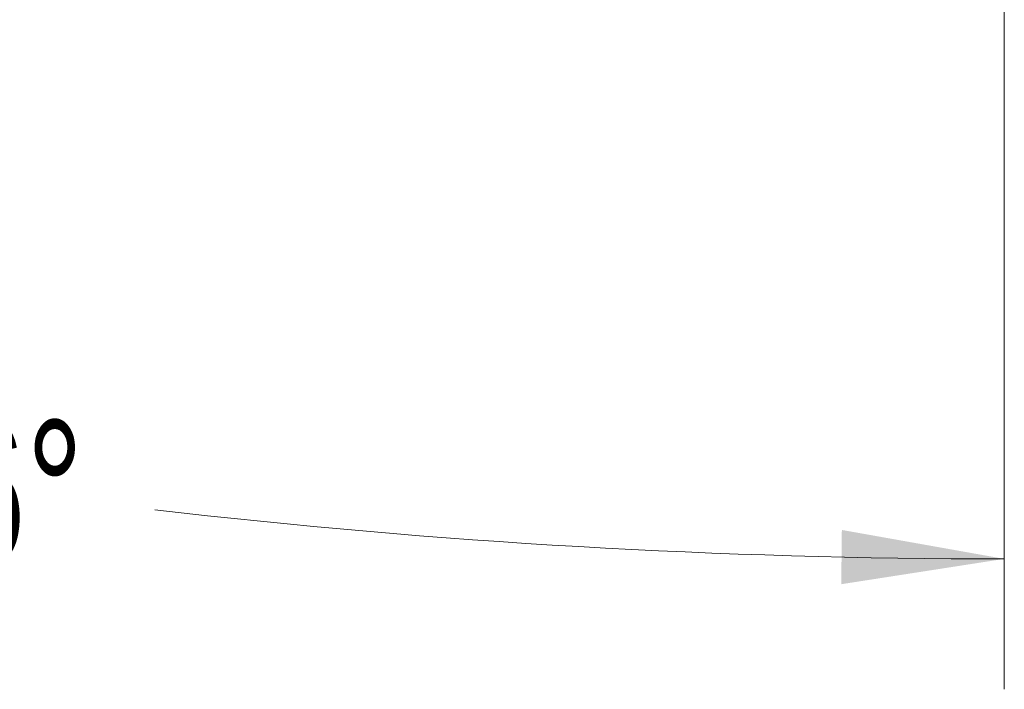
# Model space of a CAD drawing. Header units: inches. Extents: x 5 to 165, y 3 to 108.
# Tile 69 of 139: x 107.33 to 116.76, y 26.46 to 32.88. Entities that reach past the tile are written whole.
import ezdxf

# ---------------------------------------------------------------- set-up
doc = ezdxf.new("R2010")
doc.units = ezdxf.units.IN
doc.header["$LTSCALE"] = 10
doc.header["$MEASUREMENT"] = 0
doc.styles.add('SLDTEXTSTYLE0', font='TXT', dxfattribs={"width": 0.75})
doc.dimstyles.new('SLDDIMSTYLE4', dxfattribs={"dimtxt": 1.377953, "dimasz": 1.56, "dimexe": 0, "dimexo": 0.0625, "dimgap": 0.344488, "dimtad": 0, "dimtih": 1, "dimtoh": 1, "dimdec": 4, "dimlfac": 10, "dimzin": 12, "dimdsep": 46, "dimtxsty": 'SLDTEXTSTYLE0', "dimsah": 1, "dimcen": 0.09, "dimadec": 0, "dimazin": 3, "dimtfac": 1, "dimtdec": 0, "dimtofl": 0, "dimtmove": 0, "dimatfit": 3, "dimfxl": 1, "dimfrac": 2, "dimtolj": 1, "dimtzin": 12, "dimarcsym": 0})

# ---------------------------------------------------------------- blocks, each defined once
blk = doc.blocks.new('_D_10')
at = {"color": 1, "linetype": 'Continuous', "lineweight": 18}
for p, q in [((99.1113, 35.5369), (97.3168, 29.1359)), ((116.7635, 34.9028), (116.7635, 26.4615))]:
    blk.add_line(p, q, dxfattribs=at)
for start, end in [(254.339239, 261.13124), (263.394929, 270)]:
    blk.add_arc((116.7635, 98.5022), 70.7907, start, end, dxfattribs=at)
for points in [[(97.6542, 30.3395), (99.0934, 29.6838), (99.2283, 30.1861)], [(116.7635, 27.7115), (115.2065, 27.9887), (115.2008, 27.4687)]]:
    blk.add_solid(points, dxfattribs=at)
at = {"color": 1, "linetype": 'Continuous', "lineweight": 18, "insert": (105.8496, 29.0382), "char_height": 1.37795, "attachment_point": 1, "style": 'SLDTEXTSTYLE0'}
blk.add_mtext('16°', dxfattribs=at)

msp = doc.modelspace()

# ---------------------------------------------------------------- dimensions: what is measured, and where the dimension line sits
at = {"color": 1, "linetype": 'Continuous', "lineweight": 18}
dim = msp.add_angular_dim_2l(base=(101.725518, 29.327208), line1=((99.246282, 36.018326), (104.313076, 54.091524)), line2=((116.763543, 35.40277), (116.763543, 35.98361)), dimstyle='SLDDIMSTYLE4', dxfattribs=at)
dim.commit()
dim.dimension.update_dxf_attribs({"geometry": '_D_10', "text_midpoint": (107.235231, 28.355689), "dimtype": 162})

doc.saveas('drawing.dxf')
